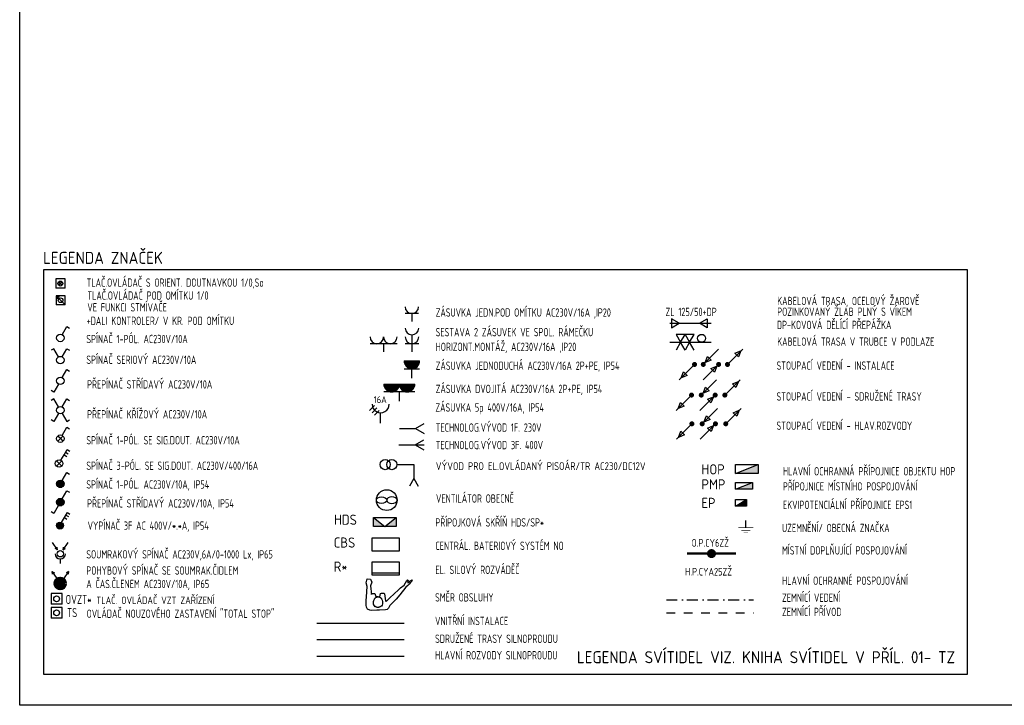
# Model space of a CAD drawing. Extents: x 171565 to 840288, y -737149 to -289557.
# Tile 1 of 59: x 401797 to 417780, y -388446 to -377327. Entities that reach past the tile are written whole.
import ezdxf
from ezdxf.enums import TextEntityAlignment as Align

# ---------------------------------------------------------------- set-up
doc = ezdxf.new("R2010")
doc.units = 0
doc.header["$MEASUREMENT"] = 0
doc.header["$PDMODE"] = 1
for name, pattern in [('CONTINOUS', [0]), ('Čerchovaná', [670.277762, 352.777767, -176.388884, 0, -141.111112]), ('Čárkovaná', [564.444447, 282.222223, -282.222223])]:
    doc.linetypes.add(name, pattern=pattern)
doc.layers.add('0_nabytek', color=252, linetype='Continuous')
doc.layers.add('E1', color=3, linetype='Continuous')
doc.styles.add('ad_popis', font='isocpeur.ttf')
doc.styles.add('isocp', font='isocp.shx')

# ---------------------------------------------------------------- blocks, each defined once
blk = doc.blocks.new('V6')
at = {"color": 3, "linetype": 'Continuous'}
for p, q in [((0, 0), (4.800003, 0)), ((4.800003, 0), (7.398087, 1.5)), ((4.800003, 0), (7.482117, 0)), ((4.800003, 0), (7.398087, -1.5))]:
    blk.add_line(p, q, dxfattribs=at)
at = {"color": 7, "linetype": 'Continuous'}
for tag, p, flags in [('ZARIZENI', (0, 0), 1), ('POPIS', (8, -1), 8)]:
    blk.add_attdef(tag, p, '', height=2, dxfattribs=dict(at, flags=flags))
blk = doc.blocks.new('V5')
at = {"color": 3, "linetype": 'Continuous'}
for p, q in [((0, 0), (4.800003, 0)), ((4.800003, 0), (7.398087, 1.5)), ((4.800003, 0), (7.398087, -1.5))]:
    blk.add_line(p, q, dxfattribs=at)
at = {"color": 7, "linetype": 'Continuous'}
for tag, p, flags in [('ZARIZENI', (0, 0), 1), ('POPIS', (8, -1), 8)]:
    blk.add_attdef(tag, p, '', height=2, dxfattribs=dict(at, flags=flags))
blk = doc.blocks.new('A$C2DB3110F')
at = {"color": 60}
blk.add_line((0, -216), (0, 0), dxfattribs=at)
for points, const_width in [([(219, -216), (-219, -216)], 20.8), ([(130, -294), (-130, -294)], 20.8), ([(66, -371), (-66, -371)], 10.5)]:
    blk.add_lwpolyline(points, dxfattribs=dict(at, const_width=const_width))
blk = doc.blocks.new('A$C6E2F4E2E')
at = {"color": 3, "linetype": 'Continuous'}
for p, q in [((0, 440), (400, 440)), ((1, 416), (399, 416)), ((6, 392), (394, 392)), ((13, 368), (387, 368)), ((25, 344), (375, 344)), ((40, 320), (360, 320)), ((61, 296), (339, 296)), ((91, 272), (309, 272)), ((400, 440), (800, 440)), ((401, 416), (799, 416)), ((406, 392), (794, 392)), ((413, 368), (787, 368)), ((425, 344), (775, 344)), ((440, 320), (760, 320)), ((461, 296), (739, 296)), ((491, 272), (709, 272)), ((144, 248), (256, 248)), ((400, 0), (400, 240)), ((544, 248), (656, 248))]:
    blk.add_line(p, q, dxfattribs=at)
at = {"color": 3}
blk.add_line((800, 240), (0, 240), dxfattribs=at)
at = {"color": 3, "linetype": 'Continuous'}
for centre in [(200, 440), (600, 440)]:
    blk.add_arc(centre, 200, 180, 0, dxfattribs=at)
blk = doc.blocks.new('A$C477E4512')
at = {"color": 3, "linetype": 'Continuous'}
for p, q in [((-200, 440), (200, 440)), ((-198.55472, 415.99976), (198.55472, 415.99976)), ((-194.15464, 391.99952), (194.15408, 391.99952)), ((-186.59056, 368.00048), (186.59056, 368.00048)), ((-175.45352, 344.00024), (175.45408, 344.00024)), ((-160, 320), (160, 320)), ((-138.79456, 295.99976), (138.7952, 295.99976)), ((-108.51688, 271.99952), (108.51744, 271.99952)), ((-200, 240), (200, 240)), ((-55.99976, 248.00048), (55.99976, 248.00048)), ((0, 0), (0, 240))]:
    blk.add_line(p, q, dxfattribs=at)
blk.add_arc((0, 440), 200, 180.000014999, 0, dxfattribs=at)
blk = doc.blocks.new('A$C39E555C5')
at = {"color": 4}
blk.add_line((-340, -340), (0, 0), dxfattribs=at)
at = {"color": 4, "const_width": 54.8}
blk.add_lwpolyline([(-28, 0, 1), (28, 0, 1)], format="xyb", close=True, dxfattribs=at)
at = {"color": 4}
blk.add_lwpolyline([(-40, -40), (-93, -174), (-174, -93)], close=True, dxfattribs=at)
blk = doc.blocks.new('A$C21FB1DC4')
at = {"color": 4}
blk.add_line((0, 0), (340, 340), dxfattribs=at)
blk.add_lwpolyline([(300, 300), (247, 166), (166, 247)], close=True, dxfattribs=at)
at = {"color": 4, "const_width": 54.8}
blk.add_lwpolyline([(-28, 0, 1), (28, 0, 1)], format="xyb", close=True, dxfattribs=at)
blk = doc.blocks.new('A$C4DE41D44')
at = {"color": 3}
blk.add_line((-340, -340), (0, 0), dxfattribs=at)
at = {"color": 3, "const_width": 54.8}
blk.add_lwpolyline([(-28, 0, 1), (28, 0, 1)], format="xyb", close=True, dxfattribs=at)
at = {"color": 3}
blk.add_lwpolyline([(-40, -40), (-93, -174), (-174, -93)], close=True, dxfattribs=at)
blk = doc.blocks.new('A$C6D5B6D36')
at = {"color": 3}
blk.add_line((0, 0), (340, 340), dxfattribs=at)
blk.add_lwpolyline([(300, 300), (247, 166), (166, 247)], close=True, dxfattribs=at)
at = {"color": 3, "const_width": 54.8}
blk.add_lwpolyline([(-28, 0, 1), (28, 0, 1)], format="xyb", close=True, dxfattribs=at)
blk = doc.blocks.new('A$C2F6D31B8')
at = {"color": 1}
blk.add_line((-340, -340), (0, 0), dxfattribs=at)
at = {"color": 1, "const_width": 54.8}
blk.add_lwpolyline([(-28, 0, 1), (28, 0, 1)], format="xyb", close=True, dxfattribs=at)
at = {"color": 1}
blk.add_lwpolyline([(-40, -40), (-93, -174), (-174, -93)], close=True, dxfattribs=at)
blk = doc.blocks.new('A$C055233EE')
at = {"color": 1}
blk.add_line((0, 0), (340, 340), dxfattribs=at)
blk.add_lwpolyline([(300, 300), (247, 166), (166, 247)], close=True, dxfattribs=at)
at = {"color": 1, "const_width": 54.8}
blk.add_lwpolyline([(-28, 0, 1), (28, 0, 1)], format="xyb", close=True, dxfattribs=at)
blk = doc.blocks.new('A$C1CA20B71')
blk.add_hatch(color=60).paths.add_polyline_path([(0, -200), (500, -200), (500, 0)])
at = {"color": 60}
blk.add_line((0, -200), (500, 0), dxfattribs=at)
blk.add_lwpolyline([(0, 0), (500, 0), (500, -200), (0, -200)], close=True, dxfattribs=at)
blk = doc.blocks.new('A$C06E60D83')
at = {"color": 4}
blk.add_blockref('A$C1CA20B71', (0, 200), dxfattribs=at)
blk = doc.blocks.new('A$C42FC6CD7')
blk.add_hatch(color=60).paths.add_polyline_path([(0, 0), (375, 0), (375, 150)])
at = {"color": 60}
blk.add_line((0, 0), (375, 150), dxfattribs=at)
blk.add_lwpolyline([(0, 150), (375, 150), (375, 0), (0, 0)], close=True, dxfattribs=at)
blk = doc.blocks.new('A$C048657FB')
blk.add_hatch(color=60).paths.add_polyline_path([(242, 0), (242, 150), (0, 0)])
at = {"color": 60}
blk.add_line((0, 0), (242, 150), dxfattribs=at)
blk.add_lwpolyline([(0, 150), (242, 150), (242, 0), (0, 0)], close=True, dxfattribs=at)
blk = doc.blocks.new('A$C39837C47')
at = {"color": 3}
for p, q in [((150, 180), (-150, 180)), ((0, 180), (0, 0))]:
    blk.add_line(p, q, dxfattribs=at)
blk.add_arc((0, 330), 150, 180, 0, dxfattribs=at)
blk = doc.blocks.new('A$C473067CA')
at = {"color": 3}
for p, q in [((400, 240), (-400, 240)), ((0, 240), (0, 0))]:
    blk.add_line(p, q, dxfattribs=at)
for centre in [(-200, 440), (200, 440)]:
    blk.add_arc(centre, 200, 180, 0, dxfattribs=at)
blk = doc.blocks.new('A$C461A50B7')
at = {"color": 4, "xscale": 0.75, "yscale": 0.75, "zscale": 0.75}
blk.add_blockref('A$C473067CA', (0, 0), dxfattribs=at)
blk = doc.blocks.new('A$C3E1526A7')
at = {"color": 3}
for p, q in [((0, 376), (0, 0)), ((150, 180), (-150, 180))]:
    blk.add_line(p, q, dxfattribs=at)
for centre in [(0, 526), (0, 330)]:
    blk.add_arc(centre, 150, 180, 0, dxfattribs=at)
blk = doc.blocks.new('Z5')
at = {"color": 7, "linetype": 'Continuous'}
for p, q in [((-3.207108, 3.707108), (-1.792877, 5.121323)), ((-1.060654, 4.439346), (-2.474869, 3.025116)), ((-1.792892, 2.292892), (-0.378677, 3.707123))]:
    blk.add_line(p, q, dxfattribs=at)
at = {"color": 3, "linetype": 'Continuous'}
blk.add_line((0, 0), (0, 3), dxfattribs=at)
blk.add_arc((0, 5.5), 2.5, 180, 0.44046, dxfattribs=at)
at = {"color": 7, "linetype": 'Continuous', "flags": 8}
blk.add_attdef('POPIS', text='', height=2, dxfattribs=at).set_placement((0, 8), align=Align.MIDDLE)
at = {"color": 7, "linetype": 'Continuous', "flags": 1}
blk.add_attdef('ZARIZENI', (0, 2.4), '', height=2, dxfattribs=at)
blk = doc.blocks.new('A$C07EB225B')
at = {"color": 60, "linetype": 'Continuous', "const_width": 37.5}
blk.add_lwpolyline([(-409, 38), (409, 38)], dxfattribs=at)
at = {"color": 60, "linetype": 'Continuous', "const_width": 74.8}
blk.add_lwpolyline([(-38, 38, -1), (38, 38, -1)], format="xyb", close=True, dxfattribs=at)
at = {"layer": 'E1', "color": 60, "style": 'isocp', "width": 0.85}
blk.add_text('O.P.CY6ZŽ', height=127.5, dxfattribs=at).set_placement((-332, 152))
blk = doc.blocks.new('Q1')
at = {"color": 3, "linetype": 'Continuous'}
for p, q in [((0.6, 2.239246), (2.099998, 4.837314)), ((2.099998, 4.837314), (2.96603, 4.337314))]:
    blk.add_line(p, q, dxfattribs=at)
blk.add_circle((0, 1.2), 1.2, dxfattribs=at)
at = {"color": 7, "linetype": 'Continuous'}
blk.add_point((0, 2.4), dxfattribs=at)
at = {"color": 7, "linetype": 'Continuous', "flags": 8}
blk.add_attdef('POPIS', text='', height=2, dxfattribs=at).set_placement((0, 7), align=Align.MIDDLE)
at = {"color": 7, "linetype": 'Continuous', "flags": 1}
blk.add_attdef('ZARIZENI', (0, 1.2), '', height=2, dxfattribs=at)
blk = doc.blocks.new('Q3')
at = {"color": 3, "linetype": 'Continuous'}
for p, q in [((0.599998, 2.239246), (2.099998, 4.837314)), ((2.099998, 4.837314), (2.96603, 4.337314)), ((-0.599998, 0.160754), (-2.099998, -2.437314)), ((-2.099998, -2.437314), (-2.966019, -1.937314))]:
    blk.add_line(p, q, dxfattribs=at)
blk.add_circle((0, 1.2), 1.2, dxfattribs=at)
at = {"color": 7, "linetype": 'Continuous'}
blk.add_point((0, 2.4), dxfattribs=at)
at = {"color": 7, "linetype": 'Continuous', "flags": 8}
blk.add_attdef('POPIS', text='', height=2, dxfattribs=at).set_placement((0, 7), align=Align.MIDDLE)
at = {"color": 7, "linetype": 'Continuous', "flags": 1}
blk.add_attdef('ZARIZENI', (0, 1.2), '', height=2, dxfattribs=at)
blk = doc.blocks.new('Q2')
at = {"color": 3, "linetype": 'Continuous'}
for p, q in [((-2.099998, 4.837314), (-2.966019, 4.337314)), ((-0.599998, 2.239246), (-2.099998, 4.837314)), ((0.599998, 2.239246), (2.099998, 4.837314)), ((2.099998, 4.837314), (2.96603, 4.337314))]:
    blk.add_line(p, q, dxfattribs=at)
blk.add_circle((0, 1.2), 1.2, dxfattribs=at)
at = {"color": 7, "linetype": 'Continuous'}
blk.add_point((0, 2.4), dxfattribs=at)
blk.add_point((0, 2.4), dxfattribs=at)
at = {"color": 7, "linetype": 'Continuous', "flags": 8}
blk.add_attdef('POPIS', text='', height=2, dxfattribs=at).set_placement((0, 7), align=Align.MIDDLE)
at = {"color": 7, "linetype": 'Continuous', "flags": 1}
blk.add_attdef('ZARIZENI', (0, 1.2), '', height=2, dxfattribs=at)
blk = doc.blocks.new('S6')
at = {"color": 3, "linetype": 'Continuous'}
for p, q in [((-2.000003, 4.000007), (-2.000003, 0)), ((2.000003, 4.000007), (-2.000003, 4.000007)), ((2.000003, 0), (-2.000003, 0)), ((2.000003, 0), (2.000003, 4.000007))]:
    blk.add_line(p, q, dxfattribs=at)
at = {"color": 7, "linetype": 'Continuous'}
for p, q in [((-0.754245, 2.754235), (0, 2.000003)), ((0, 2.000003), (-0.754245, 2.754235)), ((-0.754245, 1.245758), (0, 2.000003)), ((0, 2.000003), (-0.754245, 1.245758)), ((0.754245, 2.754235), (0, 2.000003)), ((0, 2.000003), (0.754245, 2.754235)), ((0, 2.000003), (0.754245, 1.245758))]:
    blk.add_line(p, q, dxfattribs=at)
blk.add_circle((0, 2.000003), 1.066667, dxfattribs=at)
at = {"color": 7, "linetype": 'Continuous', "flags": 8}
blk.add_attdef('POPIS', text='', height=2, dxfattribs=at).set_placement((0, 7), align=Align.MIDDLE)
at = {"color": 7, "linetype": 'Continuous', "flags": 1}
blk.add_attdef('ZARIZENI', (0, 2.4), '', height=2, dxfattribs=at)
blk = doc.blocks.new('Q11')
at = {"color": 3, "linetype": 'Continuous'}
for p, q in [((0.6, 2.239246), (1.6, 3.971301)), ((1.6, 3.971301), (2.599998, 5.703357)), ((1.6, 3.971301), (2.46603, 3.471301)), ((2.099998, 4.837314), (2.96603, 4.337314)), ((2.599998, 5.703357), (3.46603, 5.203357))]:
    blk.add_line(p, q, dxfattribs=at)
at = {"color": 7, "linetype": 'Continuous'}
for p, q in [((0, 1.2), (-0.84853, 2.048526)), ((0, 1.2), (-0.84853, 0.351474)), ((0.84853, 2.048526), (0, 1.2)), ((0, 1.2), (0.84853, 2.048526)), ((0, 1.2), (0.84853, 0.351474))]:
    blk.add_line(p, q, dxfattribs=at)
at = {"color": 3, "linetype": 'Continuous'}
blk.add_circle((0, 1.2), 1.2, dxfattribs=at)
at = {"color": 7, "linetype": 'Continuous'}
blk.add_point((0, 2.4), dxfattribs=at)
at = {"color": 7, "linetype": 'Continuous', "flags": 8}
blk.add_attdef('POPIS', text='', height=2, dxfattribs=at).set_placement((0, 7), align=Align.MIDDLE)
at = {"color": 7, "linetype": 'Continuous', "flags": 1}
blk.add_attdef('ZARIZENI', (0, 1.2), '', height=2, dxfattribs=at)
blk = doc.blocks.new('Q18')
at = {"color": 3, "linetype": 'Continuous'}
for p, q in [((0.6, 2.239246), (2.099993, 4.837317)), ((2.099993, 4.837317), (2.96603, 4.337314))]:
    blk.add_line(p, q, dxfattribs=at)
at = {"color": 7, "linetype": 'Continuous'}
for p, q in [((0, 1.2), (-0.84853, 2.048526)), ((0, 1.2), (-0.84853, 0.351474)), ((0, 1.2), (0.84853, 2.048526)), ((0.84853, 2.048526), (0, 1.2)), ((0, 1.2), (0.84853, 0.351474))]:
    blk.add_line(p, q, dxfattribs=at)
at = {"color": 3, "linetype": 'Continuous'}
blk.add_circle((0, 1.2), 1.2, dxfattribs=at)
at = {"color": 7, "linetype": 'Continuous'}
blk.add_point((0, 2.4), dxfattribs=at)
at = {"color": 7, "linetype": 'Continuous', "flags": 8}
blk.add_attdef('POPIS', text='', height=2, dxfattribs=at).set_placement((0, 7), align=Align.MIDDLE)
at = {"color": 7, "linetype": 'Continuous', "flags": 1}
blk.add_attdef('ZARIZENI', (0, 1.2), '', height=2, dxfattribs=at)
blk = doc.blocks.new('Q4')
at = {"color": 3, "linetype": 'Continuous'}
for p, q in [((-2.099998, 4.837314), (-2.966019, 4.337314)), ((-0.599998, 2.239246), (-2.099998, 4.837314)), ((0.599998, 2.239246), (2.099998, 4.837314)), ((2.099998, 4.837314), (2.966026, 4.337314)), ((-0.599998, 0.160754), (-2.099998, -2.437314)), ((0.599998, 0.160754), (2.099998, -2.437314)), ((-2.099998, -2.437314), (-2.966019, -1.937314)), ((2.099998, -2.437314), (2.966026, -1.937314))]:
    blk.add_line(p, q, dxfattribs=at)
blk.add_circle((0, 1.2), 1.2, dxfattribs=at)
at = {"color": 7, "linetype": 'Continuous'}
blk.add_point((0, 2.4), dxfattribs=at)
at = {"color": 7, "linetype": 'Continuous', "flags": 8}
blk.add_attdef('POPIS', text='', height=2, dxfattribs=at).set_placement((0, 7), align=Align.MIDDLE)
at = {"color": 7, "linetype": 'Continuous', "flags": 1}
blk.add_attdef('ZARIZENI', (0, 1.2), '', height=2, dxfattribs=at)
blk = doc.blocks.new('Q5')
at = {"color": 3, "linetype": 'Continuous'}
for p, q in [((0.599998, 2.239246), (2.099998, 4.837314)), ((2.099998, 4.837314), (2.966026, 4.337314)), ((-1.195824, 1.300006), (1.195831, 1.300006)), ((-1.183212, 1.000003), (1.18322, 1.000003)), ((-1.131371, 1.599994), (1.131371, 1.599994)), ((-1.090874, 0.7), (1.090874, 0.7)), ((-0.974678, 1.899997), (0.974678, 1.899997)), ((-0.894417, 0.399997), (0.894432, 0.399997)), ((-0.663322, 2.2), (0.66333, 2.2)), ((-0.479584, 0.099994), (0.479584, 0.099994))]:
    blk.add_line(p, q, dxfattribs=at)
blk.add_circle((0, 1.2), 1.2, dxfattribs=at)
at = {"color": 7, "linetype": 'Continuous'}
blk.add_point((0, 2.4), dxfattribs=at)
at = {"color": 7, "linetype": 'Continuous', "flags": 8}
blk.add_attdef('POPIS', text='', height=2, dxfattribs=at).set_placement((0, 7), align=Align.MIDDLE)
at = {"color": 7, "linetype": 'Continuous', "flags": 1}
blk.add_attdef('ZARIZENI', (0, 1.2), '', height=2, dxfattribs=at)
blk = doc.blocks.new('Q7')
at = {"color": 3, "linetype": 'Continuous'}
for p, q in [((0.599998, 2.239246), (2.099998, 4.837314)), ((2.099998, 4.837314), (2.96603, 4.337314)), ((-0.599998, 0.160754), (-2.099998, -2.437314)), ((-1.19582, 1.300006), (1.195831, 1.300006)), ((-1.183209, 1.000003), (1.18322, 1.000003)), ((-1.131371, 1.599994), (1.131371, 1.599994)), ((-1.09087, 0.7), (1.09087, 0.7)), ((-0.974682, 1.899997), (0.974682, 1.899997)), ((-0.894421, 0.399997), (0.894428, 0.399997)), ((-0.663319, 2.2), (0.66333, 2.2)), ((-0.47958, 0.099994), (0.47958, 0.099994)), ((-2.099998, -2.437314), (-2.966019, -1.937314))]:
    blk.add_line(p, q, dxfattribs=at)
blk.add_circle((0, 1.2), 1.2, dxfattribs=at)
at = {"color": 7, "linetype": 'Continuous'}
blk.add_point((0, 2.4), dxfattribs=at)
at = {"color": 7, "linetype": 'Continuous', "flags": 8}
blk.add_attdef('POPIS', text='', height=2, dxfattribs=at).set_placement((0, 7), align=Align.MIDDLE)
at = {"color": 7, "linetype": 'Continuous', "flags": 1}
blk.add_attdef('ZARIZENI', (0, 1.2), '', height=2, dxfattribs=at)
blk = doc.blocks.new('SENSOR')
at = {"color": 7, "linetype": 'Continuous'}
for p, q in [((217709, 6010, 0), (217556, 6230, 0)), ((217871, 6010, 0), (218024, 6230, 0)), ((217709, 6010, 0), (217634, 6049, 0)), ((217709, 6010, 0), (217698, 6093, 0)), ((217871, 6010, 0), (217881, 6093, 0)), ((217871, 6010, 0), (217945, 6049, 0))]:
    blk.add_line(p, q, dxfattribs=at)
at = {"color": 3, "linetype": 'Continuous'}
blk.add_line((217790, 5740, 0), (217790, 5604, 0), dxfattribs=at)
blk.add_circle((217790, 5893, 0), 94.4, dxfattribs=at)
blk.add_arc((217790, 5893, 0), 153, 180, 0, dxfattribs=at)
blk = doc.blocks.new('POHYB')
at = {"linetype": 'Continuous', "lineweight": 100}
blk.add_hatch(color=3, dxfattribs=at).paths.add_polyline_path([(215967, -8883), (215857, -8802, 0.159322), (215830, -8883, 1), (216104, -8883, 0.159322), (216078, -8802)])
at = {"color": 7, "linetype": 'Continuous'}
for p, q in [((215722, -8526, -1040), (215874, -8747, -1040)), ((215722, -8526, -1040), (215796, -8565, -1040)), ((215722, -8526, -1040), (215732, -8609, -1040)), ((216213, -8526, -1040), (216060, -8747, -1040)), ((216213, -8526, -1040), (216139, -8565, -1040)), ((216213, -8526, -1040), (216203, -8609, -1040))]:
    blk.add_line(p, q, dxfattribs=at)
at = {"color": 3, "linetype": 'Continuous', "lineweight": 100}
for p in [(215857, -8802, -1040), (216078, -8802, -1040)]:
    blk.add_line(p, (215967, -8883, -1040), dxfattribs=at)
blk.add_circle((215967, -8883, -1040), 137, dxfattribs=at)
blk = doc.blocks.new('S5')
at = {"color": 3, "linetype": 'Continuous'}
for p, q in [((-2.000003, 4.000007), (-2.000003, 0)), ((2.000003, 4.000007), (-2.000003, 4.000007)), ((2.000003, 0), (2.000003, 4.000007)), ((2.000003, 0), (-2.000003, 0))]:
    blk.add_line(p, q, dxfattribs=at)
blk.add_circle((0, 2.000003), 1.066667, dxfattribs=at)
at = {"color": 7, "linetype": 'Continuous'}
for p in [(0, 4.000007), (-2.000003, 2.000003), (0, 0), (2.000003, 2.000003)]:
    blk.add_point(p, dxfattribs=at)
at = {"color": 7, "linetype": 'Continuous', "flags": 8}
blk.add_attdef('POPIS', text='', height=2, dxfattribs=at).set_placement((0, 7), align=Align.MIDDLE)
at = {"color": 7, "linetype": 'Continuous', "flags": 1}
blk.add_attdef('ZARIZENI', (0, 1.2), '', height=2, dxfattribs=at)
blk = doc.blocks.new('Q10')
at = {"color": 3, "linetype": 'Continuous'}
for p, q in [((0.599998, 2.239246), (1.599998, 3.971301)), ((1.599998, 3.971301), (2.599998, 5.703357)), ((1.599998, 3.971301), (2.466026, 3.471301)), ((2.099998, 4.837314), (2.966026, 4.337314)), ((2.599998, 5.703357), (3.466026, 5.203357)), ((-1.195824, 1.099994), (1.195831, 1.099994)), ((-1.183212, 1.399997), (1.18322, 1.399997)), ((-1.131371, 0.800006), (1.131371, 0.800006)), ((-1.090874, 1.7), (1.090874, 1.7)), ((-0.974678, 0.500003), (0.974678, 0.500003)), ((-0.894417, 2.000003), (0.894432, 2.000003)), ((-0.663322, 0.2), (0.663322, 0.2)), ((-0.479584, 2.300006), (0.479584, 2.300006))]:
    blk.add_line(p, q, dxfattribs=at)
blk.add_circle((0, 1.2), 1.2, dxfattribs=at)
at = {"color": 7, "linetype": 'Continuous'}
blk.add_point((0, 2.4), dxfattribs=at)
at = {"color": 7, "linetype": 'Continuous', "flags": 8}
blk.add_attdef('POPIS', text='', height=2, dxfattribs=at).set_placement((0, 7), align=Align.MIDDLE)
at = {"color": 7, "linetype": 'Continuous', "flags": 1}
blk.add_attdef('ZARIZENI', (0, 1.2), '', height=2, dxfattribs=at)
blk = doc.blocks.new('A$C3A6A1656')
at = {"color": 3}
blk.add_circle((-224, 0), 224, dxfattribs=at)
at = {"color": 5}
blk.add_ellipse((-336, 0), major_axis=(-112, 0), ratio=0.628474, dxfattribs=at)
at = {"color": 5, "extrusion": (0, 0, -1)}
blk.add_ellipse((-112, 0), major_axis=(112, 0), ratio=0.628474, dxfattribs=at)
blk = doc.blocks.new('A$C3BC842BE')
at = {"color": 0, "linetype": 'ByBlock'}
for p, q in [((242, -2), (-2, 242)), ((-2, 242), (80, 210)), ((-2, 242), (30, 160))]:
    blk.add_line(p, q, dxfattribs=at)
at = {"color": 3, "linetype": 'Continuous'}
for p, q in [((0, 240), (0, 0)), ((240, 240), (0, 240)), ((240, 0), (0, 0)), ((240, 0), (240, 240))]:
    blk.add_line(p, q, dxfattribs=at)
at = {"color": 7, "linetype": 'Continuous'}
blk.add_circle((120, 120), 64, dxfattribs=at)
blk = doc.blocks.new('PIS')
at = {"color": 3, "linetype": 'Continuous'}
for p, q in [((217768, -12498, -1040), (218136, -12498, -1040)), ((218136, -12498, -1040), (218136, -12802, -1040)), ((218136, -12802, -1040), (218041, -12967, -1040)), ((218136, -12802, -1040), (218231, -12967, -1040))]:
    blk.add_line(p, q, dxfattribs=at)
for centre in [(217513, -12498, -1040), (217658, -12498, -1040)]:
    blk.add_circle(centre, 110, dxfattribs=at)

msp = doc.modelspace()

# ---------------------------------------------------------------- hatches: boundary and pattern name
at = {"layer": 'E1'}
h = msp.add_hatch(color=1, dxfattribs=at)
h.paths.add_polyline_path([(407543, -385401), (407543, -385547), (407726, -385547)])
h.paths.add_polyline_path([(407908, -385401), (407726, -385547), (407908, -385547)])

# ---------------------------------------------------------------- linework, layer by layer
at = {"elevation": 900}
msp.add_lwpolyline([(401797, -388446), (401797, -356946), (446347, -356946), (446347, -388446)], close=True, dxfattribs=at)
at = {"layer": 'E1', "color": 4}
for p, q in [((412352, -382250, 2379), (413023, -382250, 2379)), ((412352, -382558, 2379), (413023, -382558, 2379))]:
    msp.add_line(p, q, dxfattribs=at)
at = {"layer": 'E1', "color": 1}
for p, q in [((407543, -385401, 900), (407726, -385547, 900)), ((407726, -385547, 900), (407908, -385401, 900)), ((407517, -386296, 900), (407955, -386296, 900))]:
    msp.add_line(p, q, dxfattribs=at)
at = {"layer": 'E1', "color": 7, "linetype": 'Continuous'}
for p, q in [((407420, -386458, 900), (407435, -386398, 900)), ((407438, -386517, 900), (407420, -386458, 900)), ((407435, -386398, 900), (407493, -386399, 900)), ((407493, -386399, 900), (407513, -386448, 900)), ((407513, -386448, 900), (407494, -386510, 900)), ((408038, -386497, 900), (408080, -386424, 900)), ((408080, -386424, 900), (408092, -386413, 900)), ((408092, -386413, 900), (408102, -386422, 900)), ((408102, -386422, 900), (408093, -386452, 900)), ((408093, -386452, 900), (408100, -386461, 900)), ((408100, -386461, 900), (408117, -386446, 900)), ((408117, -386446, 900), (408137, -386426, 900)), ((408142, -386457, 900), (408122, -386480, 900)), ((408137, -386426, 900), (408166, -386410, 900)), ((408165, -386433, 900), (408142, -386457, 900)), ((408166, -386410, 900), (408165, -386433, 900)), ((407428, -386690, 900), (407431, -386603, 900)), ((407431, -386603, 900), (407438, -386517, 900)), ((407494, -386510, 900), (407510, -386652, 900)), ((407654, -386635, 900), (407669, -386630, 900)), ((407669, -386630, 900), (407706, -386629, 900)), ((407706, -386629, 900), (407717, -386640, 900)), ((407807, -386705, 900), (407945, -386572, 900)), ((407945, -386572, 900), (407979, -386543, 900)), ((408068, -386531, 900), (407969, -386656, 900)), ((407979, -386543, 900), (408038, -386497, 900)), ((408096, -386504, 900), (408068, -386531, 900)), ((408122, -386480, 900), (408096, -386504, 900)), ((407419, -386767, 900), (407421, -386743, 900)), ((407420, -386821, 900), (407419, -386767, 900)), ((407421, -386743, 900), (407428, -386690, 900)), ((407509, -386632, 900), (407564, -386633, 900)), ((407510, -386652, 900), (407509, -386632, 900)), ((407538, -386780, 900), (407538, -386776, 900)), ((407538, -386784, 900), (407538, -386780, 900)), ((407538, -386789, 900), (407538, -386784, 900)), ((407539, -386793, 900), (407538, -386789, 900)), ((407555, -386724, 900), (407558, -386720, 900)), ((407558, -386720, 900), (407561, -386716, 900)), ((407561, -386716, 900), (407563, -386712, 900)), ((407563, -386712, 900), (407566, -386709, 900)), ((407564, -386633, 900), (407577, -386684, 900)), ((407566, -386709, 900), (407569, -386706, 900)), ((407569, -386706, 900), (407572, -386703, 900)), ((407572, -386703, 900), (407575, -386701, 900)), ((407575, -386701, 900), (407577, -386699, 900)), ((407577, -386684, 900), (407614, -386680, 900)), ((407577, -386699, 900), (407580, -386697, 900)), ((407580, -386697, 900), (407583, -386695, 900)), ((407583, -386695, 900), (407586, -386694, 900)), ((407586, -386694, 900), (407589, -386692, 900)), ((407589, -386692, 900), (407591, -386691, 900)), ((407591, -386691, 900), (407594, -386690, 900)), ((407594, -386690, 900), (407597, -386689, 900)), ((407597, -386689, 900), (407600, -386689, 900)), ((407600, -386689, 900), (407603, -386688, 900)), ((407603, -386688, 900), (407606, -386687, 900)), ((407606, -386687, 900), (407609, -386687, 900)), ((407609, -386687, 900), (407612, -386687, 900)), ((407612, -386687, 900), (407616, -386687, 900)), ((407614, -386680, 900), (407642, -386686, 900)), ((407616, -386687, 900), (407620, -386687, 900)), ((407620, -386687, 900), (407624, -386687, 900)), ((407624, -386687, 900), (407628, -386687, 900)), ((407628, -386687, 900), (407631, -386688, 900)), ((407631, -386688, 900), (407635, -386689, 900)), ((407635, -386689, 900), (407638, -386690, 900)), ((407638, -386690, 900), (407641, -386691, 900)), ((407641, -386691, 900), (407644, -386692, 900)), ((407642, -386686, 900), (407654, -386635, 900)), ((407644, -386692, 900), (407647, -386694, 900)), ((407647, -386694, 900), (407649, -386695, 900)), ((407649, -386695, 900), (407651, -386697, 900)), ((407651, -386697, 900), (407654, -386698, 900)), ((407654, -386698, 900), (407656, -386701, 900)), ((407656, -386701, 900), (407658, -386703, 900)), ((407658, -386703, 900), (407661, -386706, 900)), ((407661, -386706, 900), (407663, -386709, 900)), ((407663, -386709, 900), (407666, -386713, 900)), ((407666, -386713, 900), (407668, -386716, 900)), ((407668, -386716, 900), (407671, -386721, 900)), ((407687, -386761, 900), (407688, -386765, 900)), ((407688, -386765, 900), (407688, -386770, 900)), ((407688, -386770, 900), (407689, -386774, 900)), ((407689, -386774, 900), (407689, -386779, 900)), ((407689, -386779, 900), (407689, -386783, 900)), ((407689, -386783, 900), (407689, -386787, 900)), ((407689, -386787, 900), (407689, -386791, 900)), ((407689, -386791, 900), (407689, -386795, 900)), ((407717, -386640, 900), (407734, -386750, 900)), ((407734, -386750, 900), (407744, -386762, 900)), ((407744, -386762, 900), (407763, -386749, 900)), ((407763, -386749, 900), (407807, -386705, 900)), ((407906, -386725, 900), (407805, -386829, 900)), ((407969, -386656, 900), (407906, -386725, 900)), ((407426, -386857, 900), (407420, -386821, 900)), ((407445, -386886, 900), (407426, -386857, 900)), ((407480, -386902, 900), (407445, -386886, 900)), ((407505, -386907, 900), (407480, -386902, 900)), ((407597, -386903, 900), (407505, -386907, 900)), ((407539, -386797, 900), (407539, -386793, 900)), ((407540, -386802, 900), (407539, -386797, 900)), ((407541, -386806, 900), (407540, -386802, 900)), ((407542, -386810, 900), (407541, -386806, 900)), ((407544, -386814, 900), (407542, -386810, 900)), ((407545, -386817, 900), (407544, -386814, 900)), ((407599, -386858, 900), (407595, -386857, 900)), ((407636, -386903, 900), (407597, -386903, 900)), ((407603, -386858, 900), (407599, -386858, 900)), ((407607, -386858, 900), (407603, -386858, 900)), ((407612, -386858, 900), (407607, -386858, 900)), ((407616, -386858, 900), (407612, -386858, 900)), ((407620, -386858, 900), (407616, -386858, 900)), ((407625, -386857, 900), (407620, -386858, 900)), ((407629, -386856, 900), (407625, -386857, 900)), ((407634, -386855, 900), (407629, -386856, 900)), ((407638, -386853, 900), (407634, -386855, 900)), ((407733, -386899, 900), (407636, -386903, 900)), ((407642, -386852, 900), (407638, -386853, 900)), ((407645, -386851, 900), (407642, -386852, 900)), ((407649, -386849, 900), (407645, -386851, 900)), ((407652, -386847, 900), (407649, -386849, 900)), ((407655, -386846, 900), (407652, -386847, 900)), ((407658, -386844, 900), (407655, -386846, 900)), ((407661, -386842, 900), (407658, -386844, 900)), ((407664, -386840, 900), (407661, -386842, 900)), ((407666, -386838, 900), (407664, -386840, 900)), ((407668, -386836, 900), (407666, -386838, 900)), ((407688, -386798, 900), (407687, -386802, 900)), ((407689, -386795, 900), (407688, -386798, 900)), ((407762, -386891, 900), (407733, -386899, 900)), ((407785, -386870, 900), (407762, -386891, 900)), ((407805, -386829, 900), (407785, -386870, 900))]:
    msp.add_line(p, q, dxfattribs=at)
at = {"layer": 'E1', "color": 60, "linetype": 'Čerchovaná', "ltscale": 0.5}
msp.add_line((412294, -386737, 900), (413708, -386737, 900), dxfattribs=at)
at = {"layer": 'E1', "color": 60, "linetype": 'Čárkovaná', "ltscale": 0.5}
msp.add_line((412294, -386946, 900), (413708, -386946, 900), dxfattribs=at)
at = {"layer": 'E1', "color": 3, "linetype": 'Continuous', "ltscale": 50}
msp.add_line((406622, -387114, 900), (408036, -387114, 900), dxfattribs=at)
at = {"layer": 'E1', "color": 4, "linetype": 'Continuous', "ltscale": 50}
msp.add_line((406622, -387381, 900), (408036, -387381, 900), dxfattribs=at)
at = {"layer": 'E1', "color": 1, "linetype": 'Continuous', "ltscale": 50}
msp.add_line((406622, -387648, 900), (408036, -387648, 900), dxfattribs=at)
at = {"layer": 'E1', "color": 7, "elevation": 900}
msp.add_lwpolyline([(417179, -387946), (402187, -387946), (402187, -381379), (417179, -381379)], close=True, dxfattribs=at)
at = {"layer": 'E1', "color": 5, "elevation": 2379}
for points in [[(412504, -382250), (412377, -382176), (412377, -382324)], [(412832, -382250), (412959, -382176), (412959, -382324)], [(412525, -382558), (412599, -382431), (412451, -382431)], [(412672, -382558), (412746, -382431), (412599, -382431)]]:
    msp.add_lwpolyline(points, close=True, dxfattribs=at)
msp.add_lwpolyline([(412746, -382686), (412672, -382558), (412599, -382686), (412525, -382558), (412451, -382686)], dxfattribs=at)
at = {"layer": 'E1', "color": 1, "elevation": 900}
for points in [[(407543, -385401), (407908, -385401), (407908, -385547), (407543, -385547)], [(407955, -385947), (407517, -385947), (407517, -385728), (407955, -385728)], [(407955, -386337), (407517, -386337), (407517, -386118), (407955, -386118)]]:
    msp.add_lwpolyline(points, close=True, dxfattribs=at)
at = {"layer": 'E1', "color": 5}
msp.add_circle((412866, -382494, 2379), 64.3, dxfattribs=at)
at = {"layer": 'E1', "color": 7, "linetype": 'Continuous', "extrusion": (0, 0, -1)}
for centre, major_axis, start_param, end_param in [((407643, -386781, 900), (-74.1, 74.1), 5.553103, 6.080034), ((407573, -386783, 900), (82.2, 82.2), 0.220475, 0.594183), ((407607, -386791, 900), (-47.8, 47.8), 4.512762, 5.090314), ((407607, -386790, 900), (-47.9, 47.9), 4.107892, 4.512506), ((407620, -386787, 900), (-48.5, 48.5), 2.575104, 3.152265)]:
    msp.add_ellipse(centre, major_axis=major_axis, ratio=1, start_param=start_param, end_param=end_param, dxfattribs=at)

# ---------------------------------------------------------------- block references
at = {"layer": '0_nabytek', "ltscale": 200, "xscale": 0.5984999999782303, "yscale": 0.598500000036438, "zscale": 0.5985000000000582}
msp.add_blockref('A$C3BC842BE', (402389, -381949, 900), dxfattribs=at)
at = {"layer": 'E1'}
for name, p, xscale, yscale, zscale in [('S6', (402457, -381682, 900), 37.84218749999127, 37.84218749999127, 37.84218749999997), ('Q1', (402457, -382549, 900), 50.45625000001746, 50.45625000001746, 50.45625000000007), ('Q2', (402457, -382908, 900), 50.45625000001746, 50.45625000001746, 50.45625000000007), ('Q3', (402457, -383244, 900), 50.45625000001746, 50.45625000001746, 50.45625000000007), ('Q4', (402457, -383721, 900), 50.45625000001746, 50.45625000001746, 50.45625000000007), ('V5', (407960, -383957, 900), 54.44919552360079, 54.44919552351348, 54.44919552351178), ('Q18', (402457, -384182, 900), 50.45625000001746, 50.45625000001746, 50.45625000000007), ('V6', (407954, -384220, 900), 54.44919552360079, 54.44919552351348, 54.44919552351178), ('Q11', (402436, -384585, 900), 50.45625000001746, 50.45625000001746, 50.45625000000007), ('Q5', (402457, -384915, 900), 50.45625000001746, 50.45625000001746, 50.45625000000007), ('Q7', (402457, -385211, 900), 50.45625000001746, 50.45625000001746, 50.45625000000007), ('A$C3A6A1656', (407924, -385119, 900), 0.75, 0.75, 0.75), ('Q10', (402450, -385588, 900), 46.6171875, 46.6171875, 46.6171875), ('S5', (402397, -386808, 900), 43.875, 43.875, 43.875), ('S5', (402397, -387034, 900), 43.875, 43.875, 43.875)]:
    msp.add_blockref(name, p, dxfattribs=dict(at, xscale=xscale, yscale=yscale, zscale=zscale))
at = {"layer": 'E1', "color": 4}
for name, p, xscale, yscale, zscale in [('A$C39837C47', (408163, -382224, 900), 0.7312499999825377, 0.7312499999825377, 0.7312499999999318), ('A$C461A50B7', (407704, -382713, 900), 0.7312499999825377, 0.7312499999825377, 0.7312499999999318), ('A$C3E1526A7', (408164, -382713, 900), 0.7312499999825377, 0.7312499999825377, 0.7312499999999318), ('A$C06E60D83', (413419, -384687, 900), 0.7312499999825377, 0.7312499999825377, 0.7312499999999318), ('A$C42FC6CD7', (413419, -384943, 900), 0.7312499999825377, 0.7312499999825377, 0.7312499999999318), ('A$C048657FB', (413419, -385216, 900), 0.7312499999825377, 0.7312499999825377, 0.7312499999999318), ('A$C2DB3110F', (413585, -385448, 900), 0.5484375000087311, 0.5484375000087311, 0.5484375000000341)]:
    msp.add_blockref(name, p, dxfattribs=dict(at, xscale=xscale, yscale=yscale, zscale=zscale))
at = {"layer": 'E1', "color": 3, "xscale": 0.7312499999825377, "yscale": 0.7312499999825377, "zscale": 0.7312499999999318, "rotation": 180}
for name, p in [('A$C4DE41D44', (412894, -382918, 900)), ('A$C6D5B6D36', (412752, -382918, 900)), ('A$C39E555C5', (412861, -383415, 900)), ('A$C21FB1DC4', (412703, -383415, 900)), ('A$C2F6D31B8', (412876, -383881, 900)), ('A$C055233EE', (412709, -383881, 900))]:
    msp.add_blockref(name, p, dxfattribs=at)
at = {"layer": 'E1', "color": 3, "xscale": 0.7312499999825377, "yscale": 0.7312499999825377, "zscale": 0.7312499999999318}
for name, p in [('A$C6D5B6D36', (413286, -382918, 900)), ('A$C4DE41D44', (413143, -382918, 900)), ('A$C21FB1DC4', (413244, -383415, 900)), ('A$C39E555C5', (413087, -383415, 900)), ('A$C055233EE', (413258, -383881, 900)), ('A$C2F6D31B8', (413091, -383881, 900))]:
    msp.add_blockref(name, p, dxfattribs=at)
at = {"layer": 'E1', "color": 5, "xscale": 0.630703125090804, "yscale": 0.6307031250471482, "zscale": 0.6307031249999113}
for name, p in [('A$C477E4512', (408163, -383139, 900)), ('A$C6E2F4E2E', (407708, -383514, 900))]:
    msp.add_blockref(name, p, dxfattribs=at)
at = {"layer": 'E1'}
ref = msp.add_blockref('Z5', (407656, -383869, 900), dxfattribs=dict(at, xscale=55.70369994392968, yscale=55.7037000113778, zscale=55.70370000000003))
ref.add_attrib('POPIS', '16A', dxfattribs={"layer": '0', "color": 5, "linetype": 'Continuous', "height": 111.4, "style": 'isocp', "flags": 8}).set_placement((407649, -383490, 900), align=Align.MIDDLE)
at = {"layer": 'E1', "color": 7}
for name, p, xscale, yscale, zscale in [('PIS', (244594, -375169, 1680), 0.75, 0.75, 0.75), ('SENSOR', (283012, -389221, 900), 0.5484374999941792, 0.5484374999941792, 0.5484374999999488), ('POHYB', (284011, -381598, 1470), 0.5484375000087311, 0.5484375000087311, 0.5484375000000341)]:
    msp.add_blockref(name, p, dxfattribs=dict(at, xscale=xscale, yscale=yscale, zscale=zscale))
at = {"layer": 'E1', "color": 3, "linetype": 'CONTINOUS', "ltscale": 15, "xscale": 0.9749999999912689, "yscale": 0.9749999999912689, "zscale": 0.9749999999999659}
msp.add_blockref('A$C07EB225B', (413027, -386023, 900), dxfattribs=at)

# ---------------------------------------------------------------- texts
at = {"layer": 'E1', "color": 4, "linetype": 'ByBlock', "style": 'ad_popis', "width": 0.9}
for s, p in [('LEGENDA ZNAČEK', (402177, -381287, 139)), ('LEGENDA SVÍTIDEL VIZ. KNIHA SVÍTIDEL V PŘÍL. 01- TZ', (410842, -387764, -114))]:
    msp.add_text(s, height=195, dxfattribs=at).set_placement(p)
at = {"layer": 'E1', "color": 5, "style": 'isocp'}
for s, height, width, p in [('TLAČ.OVLÁDAČ S ORIENT. DOUTNAVKOU 1/0,So', 135, 0.8, (402884, -381658, 616)), ('TLAČ.OVLÁDAČ POD OMÍTKU 1/0', 135, 0.8, (402896, -381868, 647)), ('KABELOVÁ TRASA, OCELOVÝ ŽAROVĚ ', 135, 0.8, (414094, -381956, 900)), ('VE FUNKCI STMÍVAČE', 135, 0.8, (402896, -382059, 647)), ('ZÁSUVKA JEDN.POD OMÍTKU AC230V/16A ,IP20', 135, 0.8, (408550, -382143, 139)), ('ZL 125/50+DP', 135, 0.8, (412281, -382133, 2379)), ('POZINKOVANÝ ŽLAB PLNÝ S VÍKEM', 135, 0.8, (414094, -382130, 900)), ('+DALI KONTROLER/ V KR. POD OMÍTKU', 135, 0.8, (402884, -382278, 198)), ('SESTAVA 2 ZÁSUVEK VE SPOL. RÁMEČKU', 135, 0.8, (408549, -382462, 139)), ('DP-KOVOVÁ DĚLÍCÍ PŘEPÁŽKA', 135, 0.8, (414089, -382344, 2379)), ('SPÍNAČ 1-PÓL. AC230V/10A', 135, 0.8, (402879, -382573, 566)), ('KABELOVÁ TRASA V TRUBCE V PODLAZE', 135, 0.8, (414094, -382615, 900)), ('HORIZONT.MONTÁŽ, AC230V/16A ,IP20', 135, 0.8, (408549, -382700, 139)), ('SPÍNAČ SERIOVÝ AC230V/10A', 135, 0.8, (402879, -382910, 566)), ('ZÁSUVKA JEDNODUCHÁ AC230V/16A 2P+PE, IP54', 135, 0.8, (408550, -383006, 139)), ('STOUPACÍ VEDENÍ - INSTALACE', 135, 0.8, (414083, -383004, -579)), ('PŘEPÍNAČ STŘÍDAVÝ AC230V/10A', 135, 0.8, (402891, -383309, 566)), ('ZÁSUVKA DVOJITÁ AC230V/16A 2P+PE, IP54', 135, 0.8, (408550, -383382, 139)), ('STOUPACÍ VEDENÍ - SDRUŽENÉ TRASY', 135, 0.8, (414083, -383505, -579)), ('ZÁSUVKA 5p 400V/16A, IP54', 135, 0.8, (408545, -383684, 139)), ('PŘEPÍNAČ KŘÍŽOVÝ AC230V/10A', 135, 0.8, (402891, -383794, 566)), ('TECHNOLOG.VÝVOD 1F. 230V', 135, 0.8, (408550, -384009, 139)), ('STOUPACÍ VEDENÍ - HLAV.ROZVODY', 135, 0.8, (414083, -383979, -579)), ('SPÍNAČ 1-PÓL. SE SIG.DOUT. AC230V/10A', 135, 0.8, (402879, -384215, 566)), ('TECHNOLOG.VÝVOD 3F. 400V', 135, 0.8, (408550, -384293, 139)), ('SPÍNAČ 3-PÓL. SE SIG.DOUT. AC230V/400/16A', 135, 0.8, (402879, -384628, 566)), ('VÝVOD PRO EL.OVLÁDANÝ PISOÁR/TR AC230/DC12V', 127.5, 0.9, (408552, -384631, 120)), ('HLAVNÍ OCHRANNÁ PŘÍPOJNICE OBJEKTU HOP', 135, 0.8, (414187, -384718, 139)), ('SPÍNAČ 1-PÓL. AC230V/10A, IP54', 135, 0.8, (402879, -384932, 566)), ('PŘÍPOJNICE MÍSTNÍHO POSPOJOVÁNÍ ', 135, 0.8, (414187, -384963, 139)), ('VENTILÁTOR OBECNĚ', 135, 0.8, (408555, -385160, 120)), ('PŘEPÍNAČ STŘÍDAVÝ AC230V/10A, IP54', 135, 0.8, (402891, -385239, 566)), ('EKVIPOTENCIÁLNÍ PŘÍPOJNICE EPS1', 135, 0.8, (414187, -385263, 139)), ('VYPÍNAČ 3F AC 400V/*.*A, IP54', 135, 0.8, (402900, -385600, 139)), ('PŘÍPOJKOVÁ SKŘÍŇ HDS/SP*', 135, 0.8, (408545, -385548, 139)), ('UZEMNĚNÍ/ OBECNÁ ZNAČKA', 135, 0.8, (414172, -385638, 139)), ('CENTRÁL. BATERIOVÝ SYSTÉM NO', 135, 0.8, (408545, -385927, 139)), ('MÍSTNÍ DOPLŇUJÍCÍ POSPOJOVÁNÍ', 135, 0.8, (414172, -386002, 139)), ('SOUMRAKOVÝ SPÍNAČ AC230V,6A/0-1000 Lx, IP65', 135, 0.8, (402879, -386066, 609)), ('POHYBOVÝ SPÍNAČ SE SOUMRAK.ČIDLEM ', 135, 0.8, (402879, -386328, 609)), ('EL. SILOVÝ ROZVÁDĚČ', 135, 0.8, (408545, -386317, 139)), ('A ČAS.ČLENEM AC230V/10A, IP65', 135, 0.8, (402879, -386546, 609)), ('HLAVNÍ OCHRANNÉ POSPOJOVÁNÍ', 135, 0.8, (414172, -386493, 139)), ('SMĚR OBSLUHY', 135, 0.8, (408540, -386764, 863)), ('ZEMNÍCÍ VEDENÍ', 135, 0.8, (414172, -386769, 139)), ('TLAČ. OVLÁDAČ VZT ZAŘÍZENÍ', 119.7, 0.9, (403042, -386803, 316)), ('OVLÁDAČ NOUZOVÉHO ZASTAVENÍ "TOTAL STOP" ', 135, 0.8, (402884, -387028, 139)), ('ZEMNÍCÍ PŘÍVOD', 135, 0.8, (414172, -386999, 139)), ('VNITŘNÍ INSTALACE', 135, 0.8, (408540, -387146, 139)), ('SDRUŽENÉ TRASY SILNOPROUDU ', 135, 0.8, (408540, -387435, 139)), ('HLAVNÍ ROZVODY SILNOPROUDU', 135, 0.8, (408540, -387702, 139))]:
    msp.add_text(s, height=height, dxfattribs=dict(at, width=width)).set_placement(p)
at = {"layer": 'E1', "color": 60}
for s, height, style, width, p in [('HOP', 164.5, 'ad_popis', 0.9, (412864, -384702, 545)), ('PMP', 164.5, 'ad_popis', 0.9, (412864, -384945, 545)), ('EP', 164.5, 'ad_popis', 0.9, (412864, -385246, 545)), ('H.P.CYA25ZŽ', 124.31, 'isocp', 0.85, (412598, -386342, 900))]:
    msp.add_text(s, height=height, dxfattribs=dict(at, style=style, width=width)).set_placement(p)
at = {"layer": 'E1', "color": 1, "linetype": 'ByBlock', "style": 'ad_popis', "width": 0.9}
msp.add_text('HDS', height=164.5, dxfattribs=at).set_placement((406898, -385519, 545))
at = {"layer": 'E1', "color": 1, "style": 'ad_popis', "width": 0.9}
for s, p in [('CBS', (406895, -385889, 545)), ('R*', (406895, -386279, 545))]:
    msp.add_text(s, height=164.5, dxfattribs=at).set_placement(p)
at = {"layer": 'E1', "color": 3, "style": 'isocp', "width": 0.8}
for s, p in [('OVZT*', (402542, -386803, 316)), ('TS', (402566, -387017, 900))]:
    msp.add_text(s, height=146.2, dxfattribs=at).set_placement(p)

doc.saveas('drawing.dxf')
